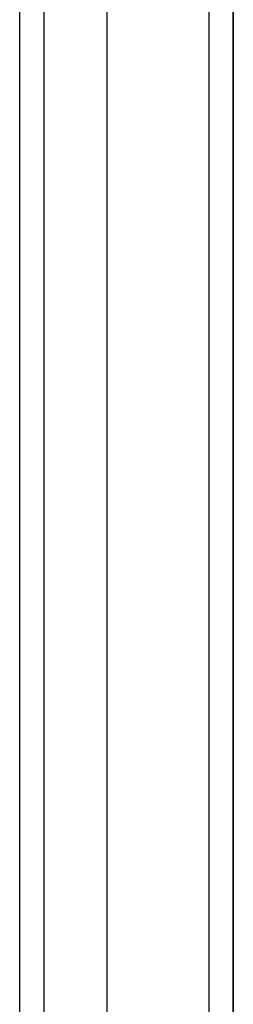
# Model space of a CAD drawing. Header units: inches. Extents: x 21 to 549, y 60 to 259.
# Tile 40 of 129: x 242.825 to 243.691, y 169.199 to 173.199. Entities that reach past the tile are written whole.
import ezdxf

# ---------------------------------------------------------------- set-up
doc = ezdxf.new("R2010")
doc.units = ezdxf.units.IN
doc.header["$MEASUREMENT"] = 0
doc.layers.add('Visible Edges(ANSI)', color=7, linetype='Continuous', lineweight=25)
doc.layers.add('Visible Tangent Edges(ANSI)', color=7, linetype='Continuous', lineweight=25)

msp = doc.modelspace()

# ---------------------------------------------------------------- linework, layer by layer
at = {"layer": 'Visible Edges(ANSI)'}
for p, q in [((243.1793, 145.9078), (243.1793, 176.4905)), ((243.6911, 176.3252), (243.6911, 146.0732)), ((243.6911, 146.0732), (243.6911, 176.3252)), ((242.825, 146.0963), (242.825, 176.302))]:
    msp.add_line(p, q, dxfattribs=at)
at = {"layer": 'Visible Tangent Edges(ANSI)'}
for p, q in [((243.5921, 177.1002), (243.5921, 145.2982)), ((242.924, 145.9663), (242.924, 176.432))]:
    msp.add_line(p, q, dxfattribs=at)

doc.saveas('drawing.dxf')
